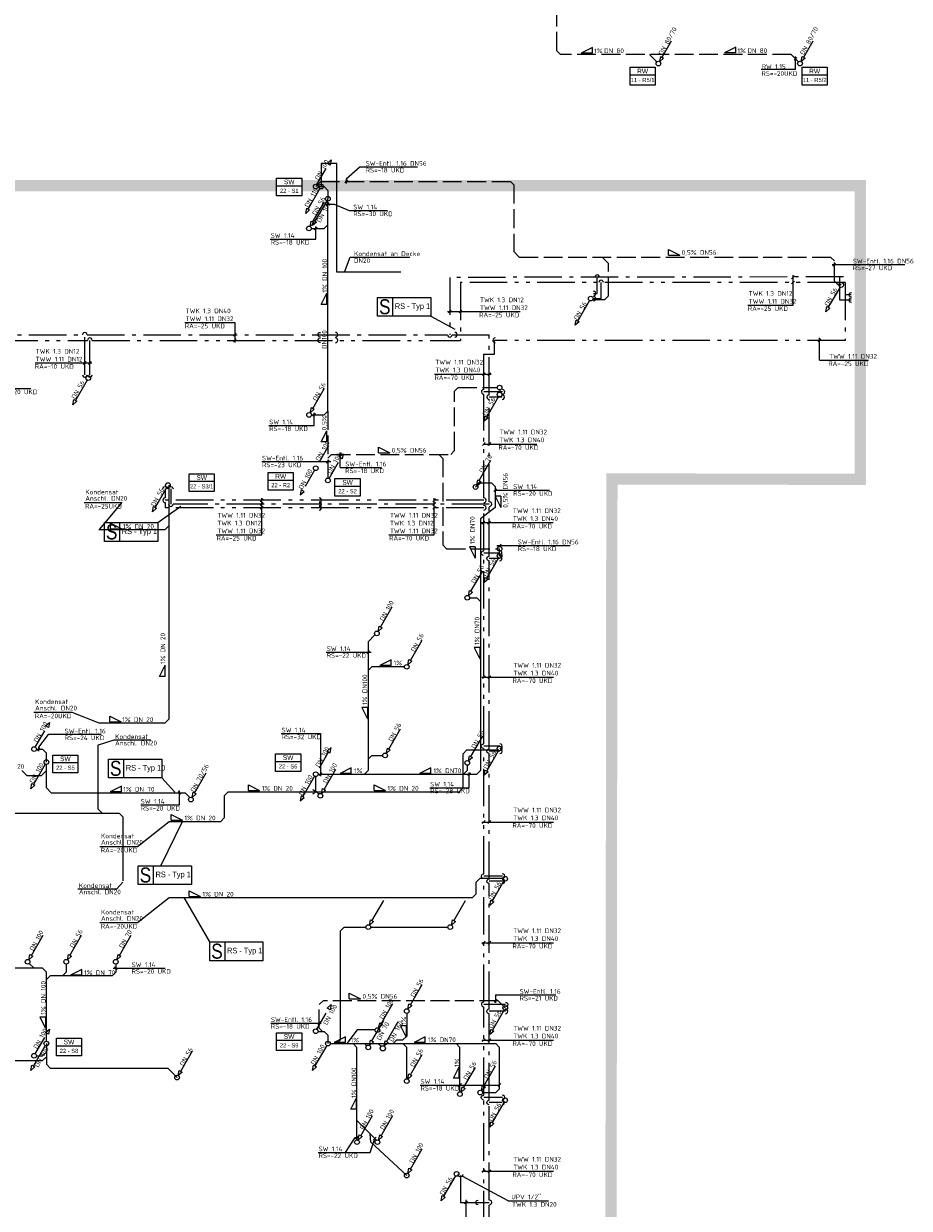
# Model space of a CAD drawing. Header units: metres. Extents: x -5 to 278, y -19 to 180.
# Tile 45 of 59: x 165 to 188, y 92 to 123. Entities that reach past the tile are written whole.
import ezdxf
from ezdxf.enums import TextEntityAlignment as Align

# ---------------------------------------------------------------- set-up
doc = ezdxf.new("R2010")
doc.units = ezdxf.units.M
doc.header["$LTSCALE"] = 0.1
for name, pattern in [('_PGMM_Ge_2Pkt', [16, 10, -2, 0, -2, 0, -2]), ('_PGMM_Ge_Ku', [6.5, 5, -1.5]), ('_PGMM_Ge_Pkt', [14, 10, -2, 0, -2])]:
    doc.linetypes.add(name, pattern=pattern)
doc.layers.get('0').update_dxf_attribs({"linetype": 'CONTINUOUS', "lineweight": 20})
for name, color, linetype, lineweight in [('A_TWW Bereiter_4', 34, 'CONTINUOUS', 20), ('S_Fallstrangentlüftung', 24, '_PGMM_Ge_Ku', 20), ('S_Fallstrangentlüftung TXT', 24, 'CONTINUOUS', 20), ('S_Kaltwasser', 90, '_PGMM_Ge_Pkt', 20), ('S_Kondensat', 23, 'CONTINUOUS', 20), ('S_Kondensat TXT', 23, 'CONTINUOUS', 20), ('S_Regenwasser', 162, '_PGMM_Ge_Ku', 20), ('S_Regenwasser TXT', 162, 'CONTINUOUS', 20), ('S_Schmutzwasser', 34, 'CONTINUOUS', 20), ('S_Schmutzwasser TXT', 34, 'CONTINUOUS', 20), ('S_Stempel Schott', 125, 'CONTINUOUS', 20), ('S_TXT Strang RW', 140, 'CONTINUOUS', 20), ('S_TXT Strang SW', 30, 'CONTINUOUS', 20), ('S_TXT_W+K+Z', 125, 'CONTINUOUS', 20), ('S_Warmwasser', 10, '_PGMM_Ge_2Pkt', 20)]:
    doc.layers.add(name, color=color, linetype=linetype, lineweight=lineweight)
doc.styles.add('ACS_ISOCT', font='ISOCT')
doc.styles.add('Arial', font='arial.ttf')
doc.styles.add('ARIAL_NARROW', font='ARIALN.TTF')
doc.styles.get("Standard").update_dxf_attribs({"font": 'isocp.shx', "height": 0.001})

# ---------------------------------------------------------------- blocks, each defined once
blk = doc.blocks.new('*U26')
at = {"color": 0, "linetype": 'ByBlock'}
blk.add_wipeout([(0, 0), (0.671, 0), (0.671, -0.473), (0, -0.473)], dxfattribs=at)
blk.add_lwpolyline([(0, 0), (0.671, 0), (0.671, -0.473), (0, -0.473)], close=True, dxfattribs=at)
blk.add_lwpolyline([(0, -0.203), (0.671, -0.203)], dxfattribs=at)
blk.add_lwpolyline([(0, -0.203), (0.671, -0.203)], dxfattribs=at)
at = {"color": 0, "linetype": 'ByBlock', "insert": (0.336, -0.102), "char_height": 0.125, "width": 0.20598, "attachment_point": 5, "style": 'ACS_ISOCT'}
blk.add_mtext('{\\fArial|b0|i0|c0|p34;SW}', dxfattribs=at)
at = {"color": 0, "linetype": 'ByBlock', "style": 'Arial'}
blk.add_attdef('STRANG_NR.', text='', height=0.11, dxfattribs=at).set_placement((0.336, -0.338), align=Align.MIDDLE_CENTER)
blk = doc.blocks.new('*U27')
at = {"color": 0, "linetype": 'ByBlock'}
blk.add_wipeout([(0, 0), (0.671, 0), (0.671, -0.473), (0, -0.473)], dxfattribs=at)
blk.add_lwpolyline([(0, 0), (0.671, 0), (0.671, -0.473), (0, -0.473)], close=True, dxfattribs=at)
blk.add_lwpolyline([(0, -0.203), (0.671, -0.203)], dxfattribs=at)
blk.add_lwpolyline([(0, -0.203), (0.671, -0.203)], dxfattribs=at)
at = {"color": 0, "linetype": 'ByBlock', "insert": (0.336, -0.102), "char_height": 0.125, "width": 0.20598, "attachment_point": 5, "style": 'ACS_ISOCT'}
blk.add_mtext('{\\fArial|b0|i0|c0|p34;RW}', dxfattribs=at)
at = {"color": 0, "linetype": 'ByBlock', "style": 'Arial'}
blk.add_attdef('STRANG_NR.', text='', height=0.11, dxfattribs=at).set_placement((0.336, -0.338), align=Align.MIDDLE_CENTER)

msp = doc.modelspace()

# ---------------------------------------------------------------- linework, layer by layer
at = {"layer": 'A_TWW Bereiter_4', "const_width": 0.3}
msp.add_lwpolyline([(104.65, 119.101), (168.262, 119.101), (187.01, 119.101), (187.01, 111.281), (180.39, 111.286), (180.35, 77.501), (187.75, 77.501), (187.75, 69.751), (174.102, 69.751), (174.102, 62.251), (149.725, 62.251), (149.725, 69.877), (104.61, 69.877), (104.61, 119.182)], dxfattribs=at)
at = {"layer": 'S_Fallstrangentlüftung'}
for p, q in [((172.531, 119.129), (172.844, 119.67)), ((172.805, 119.693), (172.911, 119.787)), ((172.883, 119.648), (172.805, 119.693)), ((172.911, 119.787), (172.883, 119.648)), ((172.5, 119.075), (172.638, 119.213)), ((172.562, 119.075), (172.725, 119.075)), ((172.638, 119.213), (177.686, 119.213)), ((172.825, 118.975), (172.725, 119.075)), ((172.825, 118.975), (172.825, 118.75)), ((177.686, 119.213), (177.776, 119.122)), ((177.776, 119.122), (177.776, 117.344)), ((177.776, 117.344), (177.924, 117.197)), ((177.924, 117.197), (186.216, 117.197)), ((180.298, 117.03), (180.132, 117.197)), ((186.216, 117.197), (186.316, 117.097)), ((186.316, 116.555), (186.316, 117.097)), ((180.298, 116.165), (180.298, 117.03)), ((186.416, 116.455), (186.316, 116.555)), ((186.498, 116.455), (186.416, 116.455)), ((180.198, 116.065), (180.298, 116.165)), ((179.882, 116.065), (180.198, 116.065)), ((176.196, 113.623), (176.296, 113.723)), ((176.196, 112.043), (176.196, 113.623)), ((176.296, 113.723), (177.338, 113.723)), ((177.405, 113.66), (177.405, 113.6)), ((172.825, 113.095), (172.825, 111.312)), ((176.096, 111.943), (176.196, 112.043)), ((172.825, 111.843), (172.925, 111.943)), ((172.856, 111.304), (173.169, 111.845)), ((172.925, 111.943), (176.096, 111.943)), ((173.13, 111.868), (173.236, 111.962)), ((173.208, 111.823), (173.13, 111.868)), ((173.236, 111.962), (173.208, 111.823)), ((175.886, 111.838), (175.781, 111.943)), ((175.886, 111.838), (175.886, 109.53)), ((175.986, 109.43), (175.886, 109.53)), ((175.986, 109.43), (177.4, 109.43)), ((177.4, 109.241), (177.4, 109.43)), ((165.305, 104.711), (165.411, 104.806)), ((165.411, 104.806), (165.383, 104.666)), ((165.031, 104.147), (165.344, 104.689)), ((165.383, 104.666), (165.305, 104.711)), ((172.911, 104.137), (172.805, 104.043)), ((172.883, 103.998), (172.911, 104.137)), ((165.062, 104.09), (165.225, 104.09)), ((165.225, 104.09), (165.325, 103.99)), ((165.325, 103.75), (165.325, 103.99)), ((172.844, 104.02), (172.531, 103.479)), ((172.805, 104.043), (172.883, 103.998)), ((172.595, 97.29), (172.695, 97.391)), ((172.595, 96.66), (172.595, 97.29)), ((177.36, 97.391), (172.695, 97.391)), ((172.805, 97.196), (172.911, 97.29)), ((172.883, 97.151), (172.805, 97.196)), ((172.911, 97.29), (172.883, 97.151)), ((177.55, 97.201), (177.36, 97.391)), ((172.531, 96.632), (172.844, 97.173)), ((165.305, 96.544), (165.411, 96.638)), ((165.411, 96.638), (165.383, 96.499)), ((172.562, 96.575), (172.726, 96.575)), ((172.679, 96.575), (172.595, 96.66)), ((172.826, 96.475), (172.726, 96.575)), ((165.031, 95.98), (165.344, 96.521)), ((165.383, 96.499), (165.305, 96.544)), ((172.826, 96.475), (172.825, 96.25)), ((165.062, 95.923), (165.225, 95.923)), ((165.225, 95.923), (165.325, 96.023))]:
    msp.add_line(p, q, dxfattribs=at)
at = {"layer": 'S_Fallstrangentlüftung', "linetype": 'Continuous'}
for centre in [(172.5, 119.075), (172.825, 111.25), (165, 104.093), (172.5, 96.578), (165, 95.926)]:
    msp.add_ellipse(centre, major_axis=(0, 0.0625), ratio=1, start_param=-1.570796, end_param=4.712389, dxfattribs=at)
at = {"layer": 'S_Fallstrangentlüftung TXT'}
for p, q in [((173.687, 119.6), (173.316, 119.276)), ((173.687, 119.6), (175.214, 119.6)), ((173.316, 119.276), (173.316, 119.158)), ((173.279, 119.179), (173.354, 119.255)), ((181.897, 117.252), (181.897, 117.402)), ((181.897, 117.402), (182.197, 117.252)), ((181.897, 117.252), (182.197, 117.252)), ((186.255, 116.997), (188.191, 116.997)), ((186.274, 116.958), (186.349, 117.034)), ((174.172, 111.983), (174.172, 112.133)), ((174.172, 112.133), (174.472, 111.983)), ((171.068, 111.75), (172.907, 111.75)), ((172.786, 111.713), (172.861, 111.788)), ((173.113, 111.905), (173.188, 111.981)), ((173.151, 111.593), (173.151, 111.998)), ((174.172, 111.983), (174.472, 111.983)), ((173.151, 111.593), (174.253, 111.593)), ((177.326, 109.517), (179.278, 109.517)), ((177.362, 109.479), (177.438, 109.555)), ((165.372, 104.479), (165.117, 104.145)), ((166.783, 104.479), (165.372, 104.479)), ((165.08, 104.056), (165.155, 104.131)), ((165.117, 104.145), (165.117, 104.042)), ((173.395, 97.44), (173.395, 97.59)), ((173.395, 97.59), (173.695, 97.44)), ((177.293, 97.545), (178.899, 97.545)), ((177.293, 97.545), (177.293, 97.34)), ((173.395, 97.44), (173.695, 97.44)), ((177.255, 97.353), (177.331, 97.428)), ((171.308, 96.796), (172.646, 96.796)), ((172.557, 96.758), (172.632, 96.833))]:
    msp.add_line(p, q, dxfattribs=at)
at = {"layer": 'S_Kaltwasser'}
for p, q in [((186.56, 116.67), (176.072, 116.657)), ((176.072, 116.657), (176.072, 115.131)), ((180, 116.23), (180, 116.657)), ((186.46, 116.052), (186.46, 116.681)), ((179.9, 116.23), (180, 116.23)), ((186.76, 116.052), (186.46, 116.052)), ((160.36, 115.131), (166.284, 115.131)), ((166.347, 114.064), (166.347, 115.131)), ((166.409, 115.131), (176.009, 115.131)), ((176.134, 115.131), (177.125, 115.131)), ((177.125, 113.532), (177.125, 115.131)), ((177.467, 113.47), (177.125, 113.47)), ((177.125, 110.683), (177.125, 113.407)), ((168.64, 111.023), (168.64, 110.62)), ((177.125, 110.62), (168.703, 110.62)), ((177.125, 109.235), (177.125, 110.558)), ((177.4, 109.173), (177.125, 109.173)), ((177.125, 104.1), (177.125, 109.11)), ((177.408, 104.037), (177.125, 104.037)), ((177.125, 100.635), (177.125, 103.974)), ((177.475, 100.573), (177.125, 100.573)), ((177.125, 97.172), (177.125, 100.51)), ((177.554, 97.11), (177.125, 97.11)), ((177.125, 94.741), (177.125, 97.047)), ((177.467, 94.679), (177.125, 94.679)), ((177.125, 92.083), (177.125, 94.617)), ((176.353, 92.741), (176.353, 92.02)), ((176.353, 92.02), (177.125, 92.02)), ((177.125, 89.444), (177.125, 91.958))]:
    msp.add_line(p, q, dxfattribs=at)
at = {"layer": 'S_Kaltwasser', "linetype": 'Continuous'}
for centre, major_axis in [((180, 116.662), (0, 0.0625)), ((179.9, 116.23), (0.0625, 0)), ((166.347, 115.131), (0.0005, 0.0625)), ((173.026, 115.131), (0.0625, 0)), ((176.208, 115.131), (0.0625, 0)), ((176.072, 115.131), (0, -0.0625)), ((166.347, 114.063), (0, -0.0625)), ((177.125, 113.47), (-0.0625, 0)), ((177.467, 113.47), (0.0625, 0)), ((168.64, 110.62), (0, -0.0625)), ((172.593, 110.62), (0.0625, 0)), ((177.125, 110.62), (0.0625, 0)), ((177.4, 109.173), (0.0625, 0)), ((177.408, 104.037), (0.0625, 0)), ((177.476, 100.573), (0.0625, 0)), ((177.554, 97.11), (0.0625, 0)), ((177.467, 94.679), (0.0625, 0)), ((177.125, 92.02), (0.0625, 0))]:
    msp.add_ellipse(centre, major_axis=major_axis, ratio=1, start_param=4.708766, end_param=7.866194, dxfattribs=at)
at = {"layer": 'S_Kaltwasser', "linetype": 'Continuous', "extrusion": (0, 0, -1)}
for centre, major_axis in [((186.77, 116.054), (-0.0625, 0)), ((172.624, 115.131), (-0.0625, 0)), ((168.64, 111.023), (0, 0.0625)), ((177.124, 109.172), (-0.0625, 0)), ((177.124, 104.037), (-0.0625, 0)), ((177.125, 100.573), (-0.0625, 0)), ((177.125, 97.11), (-0.0625, 0)), ((177.124, 94.679), (-0.0625, 0)), ((176.353, 92.763), (0, -0.0625)), ((176.825, 92.02), (-0.0625, 0))]:
    msp.add_ellipse(centre, major_axis=major_axis, ratio=1, start_param=4.708766, end_param=7.866194, dxfattribs=at)
at = {"layer": 'S_Kondensat'}
for p, q in [((168.588, 111.125), (168.588, 104.893)), ((166.722, 109.94), (168.488, 109.94)), ((168.488, 109.94), (168.588, 110.04)), ((166.722, 104.793), (168.488, 104.793)), ((166.703, 102.494), (166.703, 104.208)), ((176.525, 104.071), (176.425, 103.971)), ((176.425, 103.059), (176.425, 103.971)), ((176.525, 104.071), (177.375, 104.071)), ((176.325, 102.959), (176.425, 103.059)), ((162.275, 102.386), (167.266, 102.386)), ((166.811, 102.386), (166.703, 102.494)), ((167.366, 102.286), (167.266, 102.386)), ((167.366, 102.286), (167.366, 100.587)), ((176.775, 100.547), (176.875, 100.647)), ((176.775, 100.239), (176.775, 100.547)), ((177.475, 100.647), (176.875, 100.647)), ((168.6, 100.139), (176.675, 100.139)), ((176.775, 100.239), (176.675, 100.139))]:
    msp.add_line(p, q, dxfattribs=at)
msp.add_lwpolyline([(174.764, 116.794), (173.064, 116.794), (173.064, 119.694), (172.644, 119.694), (172.644, 119.075)], dxfattribs=at)
at = {"layer": 'S_Kondensat TXT'}
for p, q in [((173.265, 116.794), (173.414, 117.194)), ((173.414, 117.194), (175.01, 117.194)), ((166.33, 110.663, -3.21), (167.339, 110.663, -3.21)), ((167.339, 110.663, -3.21), (166.731, 109.94, -3.21)), ((167.032, 109.965), (167.032, 110.115)), ((167.032, 110.115), (167.332, 109.965)), ((167.032, 109.965), (167.332, 109.965)), ((168.339, 106.027), (168.489, 106.327)), ((168.489, 106.027), (168.489, 106.327)), ((168.489, 106.027), (168.339, 106.027)), ((164.992, 105.078), (166.001, 105.078)), ((166.001, 105.078), (166.722, 104.793)), ((167.017, 104.82), (167.017, 104.97)), ((167.017, 104.97), (167.317, 104.82)), ((167.017, 104.82), (167.317, 104.82)), ((168.488, 104.793), (168.588, 104.893)), ((166.712, 104.211), (167.129, 104.338)), ((167.129, 104.338), (168.106, 104.338)), ((170.069, 102.859), (170.169, 102.959)), ((170.069, 102.269), (170.069, 102.859)), ((170.169, 102.959), (176.325, 102.959)), ((170.707, 102.989), (170.707, 103.139)), ((170.707, 103.139), (171.007, 102.989)), ((170.707, 102.989), (171.007, 102.989)), ((174.059, 102.989), (174.059, 103.139)), ((174.059, 103.139), (174.359, 102.989)), ((174.059, 102.989), (174.359, 102.989)), ((168.65, 102.199), (168.65, 102.349)), ((168.65, 102.349), (168.95, 102.199)), ((169.969, 102.169), (170.069, 102.269)), ((167.757, 101.503), (168.6, 102.169)), ((168.6, 102.169), (169.969, 102.169)), ((168.65, 102.199), (168.95, 102.199)), ((166.748, 101.503), (167.757, 101.503)), ((166.164, 100.373), (167.207, 100.373)), ((167.366, 100.553), (167.207, 100.373)), ((167.757, 99.474), (168.6, 100.139)), ((169.131, 100.169), (169.131, 100.319)), ((169.131, 100.319), (169.431, 100.169)), ((169.131, 100.169), (169.431, 100.169)), ((166.748, 99.474), (167.757, 99.474))]:
    msp.add_line(p, q, dxfattribs=at)
at = {"layer": 'S_Regenwasser'}
for p, q in [((178.919, 122.694), (178.919, 130.74)), ((181.73, 122.522), (182.043, 123.063)), ((185.5, 122.522), (185.812, 123.063)), ((179.019, 122.594), (178.919, 122.694)), ((185.165, 122.594), (179.019, 122.594)), ((181.591, 122.398), (181.396, 122.594)), ((181.663, 122.405), (181.691, 122.545)), ((181.769, 122.5), (181.663, 122.405)), ((181.691, 122.545), (181.769, 122.5)), ((185.36, 122.398), (185.165, 122.594)), ((185.432, 122.405), (185.461, 122.545)), ((185.539, 122.5), (185.432, 122.405)), ((185.461, 122.545), (185.539, 122.5)), ((172.844, 112.17), (172.531, 111.629)), ((172.469, 111.521), (172.156, 110.98)), ((172.117, 111.002), (172.089, 110.863)), ((172.089, 110.863), (172.195, 110.957)), ((172.195, 110.957), (172.117, 111.002))]:
    msp.add_line(p, q, dxfattribs=at)
at = {"layer": 'S_Regenwasser', "linetype": 'Continuous'}
for centre in [(181.631, 122.351), (185.401, 122.351), (172.5, 111.575)]:
    msp.add_ellipse(centre, major_axis=(0, 0.0625), ratio=1, start_param=-1.570796, end_param=4.712389, dxfattribs=at)
at = {"layer": 'S_Regenwasser TXT'}
for p, q in [((179.873, 122.783), (179.573, 122.633)), ((179.873, 122.633), (179.873, 122.783)), ((183.69, 122.785), (183.39, 122.635)), ((183.69, 122.635), (183.69, 122.785)), ((179.873, 122.633), (179.573, 122.633)), ((183.69, 122.635), (183.39, 122.635)), ((185.243, 122.441), (185.318, 122.516)), ((185.28, 122.19), (185.28, 122.541)), ((185.28, 122.19), (184.363, 122.19))]:
    msp.add_line(p, q, dxfattribs=at)
at = {"layer": 'S_Schmutzwasser'}
for p, q in [((172.612, 119.021), (172.3, 118.48)), ((172.419, 118.131), (172.732, 118.672)), ((172.794, 118.696), (172.481, 118.155)), ((172.825, 113.095), (172.825, 118.75)), ((172.233, 118.363), (172.261, 118.502)), ((172.339, 118.457), (172.233, 118.363)), ((172.261, 118.502), (172.339, 118.457)), ((172.352, 118.014), (172.38, 118.153)), ((172.458, 118.108), (172.352, 118.014)), ((172.38, 118.153), (172.458, 118.108)), ((172.414, 118.038), (172.442, 118.177)), ((172.52, 118.132), (172.414, 118.038)), ((172.442, 118.177), (172.52, 118.132)), ((172.825, 118.06), (172.725, 117.96)), ((172.383, 117.96), (172.725, 117.96)), ((186.467, 116.401), (186.155, 115.86)), ((179.794, 116.04), (179.481, 115.498)), ((186.087, 115.743), (186.116, 115.882)), ((186.194, 115.837), (186.087, 115.743)), ((186.116, 115.882), (186.194, 115.837)), ((179.414, 115.381), (179.442, 115.521)), ((179.442, 115.521), (179.52, 115.476)), ((179.52, 115.476), (179.414, 115.381)), ((166.411, 113.922), (166.099, 113.381)), ((172.424, 113.166), (172.736, 113.707)), ((166.031, 113.264), (166.06, 113.403)), ((166.138, 113.358), (166.031, 113.264)), ((166.06, 113.403), (166.138, 113.358)), ((177.369, 113.483), (177.056, 112.941)), ((172.356, 113.049), (172.385, 113.189)), ((172.463, 113.144), (172.356, 113.049)), ((172.385, 113.189), (172.463, 113.144)), ((172.387, 112.995), (172.725, 112.995)), ((172.825, 113.095), (172.725, 112.995)), ((176.989, 112.824), (177.017, 112.964)), ((177.017, 112.964), (177.095, 112.919)), ((177.095, 112.919), (176.989, 112.824)), ((176.857, 111.246), (177.169, 111.787)), ((168.534, 111.071), (168.221, 110.53)), ((176.758, 111.075), (176.889, 111.187)), ((176.789, 111.129), (176.818, 111.269)), ((176.896, 111.224), (176.789, 111.129)), ((176.818, 111.269), (176.896, 111.224)), ((176.889, 111.187), (177.182, 111.187)), ((177.182, 111.187), (177.282, 111.087)), ((177.282, 111.087), (177.282, 110.527)), ((168.154, 110.413), (168.182, 110.552)), ((168.26, 110.507), (168.154, 110.413)), ((168.182, 110.552), (168.26, 110.507)), ((177.282, 110.527), (176.889, 110.231)), ((176.889, 110.231), (176.889, 103.525)), ((177.369, 109.186), (177.056, 108.645)), ((176.636, 108.296), (176.949, 108.837)), ((176.989, 108.528), (177.017, 108.667)), ((177.095, 108.622), (176.989, 108.528)), ((177.017, 108.667), (177.095, 108.622)), ((176.569, 108.179), (176.597, 108.319)), ((176.675, 108.274), (176.569, 108.179)), ((176.597, 108.319), (176.675, 108.274)), ((176.6, 108.125), (176.789, 108.125)), ((176.789, 108.125), (176.889, 108.025)), ((174.229, 107.346), (174.541, 107.887)), ((174.161, 107.229), (174.19, 107.369)), ((174.268, 107.324), (174.161, 107.229)), ((174.19, 107.369), (174.268, 107.324)), ((174.077, 107.135), (173.896, 106.954)), ((175.024, 106.456), (175.336, 106.997)), ((173.896, 106.954), (173.896, 103.525)), ((174.956, 106.339), (174.985, 106.479)), ((175.063, 106.434), (174.956, 106.339)), ((174.985, 106.479), (175.063, 106.434)), ((173.996, 106.285), (173.896, 106.185)), ((174.862, 106.285), (173.996, 106.285)), ((174.449, 104.096), (174.761, 104.637)), ((176.636, 103.896), (176.949, 104.437)), ((174.381, 103.979), (174.41, 104.119)), ((174.41, 104.119), (174.488, 104.074)), ((173.996, 103.925), (173.896, 103.825)), ((173.996, 103.925), (174.287, 103.925)), ((174.488, 104.074), (174.381, 103.979)), ((176.569, 103.779), (176.597, 103.919)), ((176.675, 103.874), (176.569, 103.779)), ((176.597, 103.919), (176.675, 103.874)), ((177.369, 104.056), (177.056, 103.515)), ((164.674, 103.523), (164.805, 103.392)), ((165.294, 103.696), (164.981, 103.155)), ((165.325, 103.523), (165.194, 103.392)), ((165.325, 103.059), (165.325, 103.689)), ((172.724, 103.021), (173.036, 103.562)), ((173.896, 103.525), (173.796, 103.425)), ((176.539, 103.528), (176.436, 103.425)), ((176.539, 103.663), (176.539, 103.528)), ((176.889, 103.525), (176.789, 103.425)), ((176.989, 103.398), (177.017, 103.537)), ((177.095, 103.492), (176.989, 103.398)), ((177.017, 103.537), (177.095, 103.492)), ((164.805, 103.392), (165.194, 103.392)), ((164.914, 103.038), (164.942, 103.177)), ((164.942, 103.177), (165.02, 103.132)), ((169.273, 102.921), (169.586, 103.462)), ((172.469, 103.371), (172.156, 102.83)), ((172.5, 102.975), (172.5, 103.363)), ((172.562, 103.425), (176.789, 103.425)), ((165.02, 103.132), (164.914, 103.038)), ((165.325, 103.059), (165.455, 102.929)), ((165.455, 102.929), (169.027, 102.929)), ((169.027, 102.929), (169.15, 102.806)), ((169.206, 102.804), (169.234, 102.944)), ((169.312, 102.899), (169.206, 102.804)), ((169.234, 102.944), (169.312, 102.899)), ((172.5, 102.975), (172.581, 102.894)), ((172.656, 102.904), (172.685, 103.044)), ((172.763, 102.999), (172.656, 102.904)), ((172.685, 103.044), (172.763, 102.999)), ((172.117, 102.852), (172.089, 102.713)), ((172.089, 102.713), (172.195, 102.807)), ((172.195, 102.807), (172.117, 102.852)), ((177.515, 100.586), (177.203, 100.045)), ((173.999, 99.524), (174.311, 100.066)), ((176.182, 99.524), (176.494, 100.066)), ((177.135, 99.928), (177.164, 100.067)), ((177.242, 100.022), (177.135, 99.928)), ((177.164, 100.067), (177.242, 100.022)), ((173.931, 99.407), (173.96, 99.547)), ((174.038, 99.502), (173.931, 99.407)), ((173.96, 99.547), (174.038, 99.502)), ((176.114, 99.407), (176.143, 99.547)), ((176.221, 99.502), (176.114, 99.407)), ((176.143, 99.547), (176.221, 99.502)), ((164.926, 98.6), (165.238, 99.141)), ((165.953, 98.6), (166.265, 99.141)), ((167.274, 98.6), (167.586, 99.141)), ((173.258, 99.354), (173.158, 99.254)), ((173.158, 96.35), (173.158, 99.254)), ((173.258, 99.354), (173.837, 99.354)), ((173.962, 99.354), (176.021, 99.354)), ((164.858, 98.483), (164.887, 98.622)), ((164.965, 98.577), (164.858, 98.483)), ((164.887, 98.622), (164.965, 98.577)), ((165.885, 98.483), (165.914, 98.622)), ((165.992, 98.577), (165.885, 98.483)), ((165.914, 98.622), (165.992, 98.577)), ((167.206, 98.483), (167.235, 98.622)), ((167.313, 98.577), (167.206, 98.483)), ((167.235, 98.622), (167.313, 98.577)), ((165.225, 98.255), (161.374, 98.255)), ((164.871, 98.384), (165.001, 98.255)), ((165.225, 98.255), (165.325, 98.155)), ((165.325, 96.312), (165.325, 98.155)), ((165.754, 98.055), (165.854, 98.155)), ((165.854, 98.366), (165.854, 98.155)), ((167.075, 98.055), (167.175, 98.155)), ((167.175, 98.366), (167.175, 98.155)), ((165.425, 98.055), (165.325, 97.955)), ((167.075, 98.055), (165.425, 98.055)), ((175.024, 97.286), (175.336, 97.827)), ((174.243, 96.781), (174.555, 97.322)), ((174.956, 97.169), (174.985, 97.309)), ((175.063, 97.264), (174.956, 97.169)), ((174.985, 97.309), (175.063, 97.264)), ((173.999, 96.321), (174.311, 96.862)), ((174.925, 97.052), (174.925, 96.45)), ((177.519, 97.147), (177.206, 96.605)), ((173.609, 96.617), (173.329, 96.25)), ((174.082, 96.617), (173.609, 96.617)), ((174.175, 96.664), (174.204, 96.804)), ((174.282, 96.759), (174.175, 96.664)), ((174.204, 96.804), (174.282, 96.759)), ((174.388, 96.3), (174.701, 96.841)), ((177.139, 96.489), (177.167, 96.628)), ((177.245, 96.583), (177.139, 96.489)), ((177.167, 96.628), (177.245, 96.583)), ((165.325, 96.251), (165.325, 95.7)), ((172.887, 96.25), (177.299, 96.25)), ((173.058, 96.25), (173.158, 96.35)), ((173.5, 96.25), (173.6, 96.15)), ((173.8, 96.25), (173.856, 96.194)), ((173.931, 96.204), (173.96, 96.344)), ((174.038, 96.299), (173.931, 96.204)), ((173.96, 96.344), (174.038, 96.299)), ((174.162, 96.25), (174.243, 96.169)), ((174.321, 96.183), (174.349, 96.323)), ((174.427, 96.278), (174.321, 96.183)), ((174.349, 96.323), (174.427, 96.278)), ((174.563, 96.25), (174.663, 96.35)), ((174.663, 96.35), (174.825, 96.35)), ((174.825, 96.35), (174.925, 96.45)), ((174.825, 96.25), (174.925, 96.15)), ((176.241, 96.25), (176.341, 96.15)), ((177.299, 96.25), (177.399, 96.15)), ((165.294, 96.196), (164.981, 95.655)), ((168.906, 95.515), (169.218, 96.057)), ((172.794, 96.196), (172.481, 95.655)), ((173.6, 93.687), (173.6, 96.15)), ((174.925, 95.311), (174.925, 96.15)), ((175.024, 95.421), (175.336, 95.962)), ((176.341, 94.967), (176.341, 96.15)), ((177.399, 95.045), (177.399, 96.15)), ((162.884, 95.8), (165.225, 95.8)), ((164.914, 95.538), (164.942, 95.677)), ((165.02, 95.632), (164.914, 95.538)), ((164.942, 95.677), (165.02, 95.632)), ((165.325, 95.9), (165.225, 95.8)), ((165.425, 95.6), (165.325, 95.7)), ((165.425, 95.6), (168.559, 95.6)), ((168.807, 95.344), (168.559, 95.6)), ((172.414, 95.538), (172.442, 95.677)), ((172.52, 95.632), (172.414, 95.538)), ((172.442, 95.677), (172.52, 95.632)), ((176.44, 95.076), (176.753, 95.617)), ((176.981, 95.116), (177.293, 95.657)), ((168.838, 95.398), (168.867, 95.538)), ((168.945, 95.493), (168.838, 95.398)), ((168.867, 95.538), (168.945, 95.493)), ((174.956, 95.304), (174.985, 95.444)), ((175.063, 95.399), (174.956, 95.304)), ((174.985, 95.444), (175.063, 95.399)), ((176.373, 94.959), (176.401, 95.099)), ((176.479, 95.054), (176.373, 94.959)), ((176.401, 95.099), (176.479, 95.054)), ((176.913, 94.999), (176.942, 95.139)), ((177.02, 95.094), (176.913, 94.999)), ((176.942, 95.139), (177.02, 95.094)), ((177.299, 94.945), (177.399, 95.045)), ((176.944, 94.945), (177.299, 94.945)), ((177.515, 94.686), (177.203, 94.145)), ((173.6, 94.198), (174.115, 93.683)), ((173.699, 93.796), (174.011, 94.337)), ((174.243, 93.796), (174.555, 94.337)), ((177.135, 94.028), (177.164, 94.167)), ((177.242, 94.122), (177.135, 94.028)), ((177.164, 94.167), (177.242, 94.122)), ((173.631, 93.679), (173.66, 93.819)), ((173.738, 93.774), (173.631, 93.679)), ((173.66, 93.819), (173.738, 93.774)), ((174.175, 93.679), (174.204, 93.819)), ((174.282, 93.774), (174.175, 93.679)), ((174.204, 93.819), (174.282, 93.774)), ((175.024, 92.906), (175.336, 93.447)), ((174.956, 92.789), (174.985, 92.929)), ((175.063, 92.884), (174.956, 92.789)), ((174.985, 92.929), (175.063, 92.884)), ((176.22, 92.724), (175.908, 92.183)), ((175.84, 92.066), (175.869, 92.206)), ((175.946, 92.161), (175.84, 92.066)), ((175.869, 92.206), (175.946, 92.161))]:
    msp.add_line(p, q, dxfattribs=at)
msp.add_lwpolyline([(174.925, 92.735), (173.966, 93.625), (173.953, 93.845)], dxfattribs=at)
for centre, radius in [((186.498, 116.455), 0.0625), ((179.825, 116.094), 0.0625), ((177.55, 97.201), 0.0625), ((174.287, 96.125), 0.0694), ((177.546, 94.741), 0.0625), ((176.251, 92.778), 0.0625)]:
    msp.add_circle(centre, radius, dxfattribs=at)
at = {"layer": 'S_Schmutzwasser', "linetype": 'Continuous'}
for centre in [(172.644, 119.075), (172.825, 118.75), (172.32, 117.96), (186.498, 116.455), (166.442, 113.976), (177.4, 113.722), (177.4, 113.537), (172.325, 112.995), (168.565, 111.125), (176.758, 111.075), (177.4, 109.429), (177.4, 109.24), (176.538, 108.125), (174.13, 107.175), (174.925, 106.285), (177.4, 104.11), (165.325, 103.75), (174.35, 103.925), (172.5, 103.425), (176.538, 103.725), (172.625, 102.85), (169.174, 102.75), (177.546, 100.64), (173.9, 99.353), (176.083, 99.353), (164.827, 98.429), (165.854, 98.429), (167.175, 98.429), (174.925, 97.115), (177.55, 97.201), (174.144, 96.61), (165.325, 96.25), (172.825, 96.25), (173.9, 96.15), (168.807, 95.344), (174.925, 95.25), (176.882, 94.945), (176.341, 94.905), (173.6, 93.625), (174.144, 93.625), (174.925, 92.735)]:
    msp.add_ellipse(centre, major_axis=(0, 0.0625), ratio=1, start_param=-1.570796, end_param=4.712389, dxfattribs=at)
at = {"layer": 'S_Schmutzwasser', "linetype": 'Continuous', "extrusion": (0, 0, -1)}
msp.add_ellipse((172.413, 102.959), major_axis=(0.0625, 0), ratio=1, start_param=4.708766, end_param=7.866194, dxfattribs=at)
at = {"layer": 'S_Schmutzwasser TXT'}
for p, q in [((172.787, 118.571), (172.863, 118.646)), ((172.763, 118.609), (172.995, 118.609)), ((172.995, 118.609), (173.394, 118.437)), ((173.394, 118.437), (174.411, 118.437)), ((172.5, 117.678), (172.5, 118.014)), ((172.462, 117.922), (172.538, 117.997)), ((171.29, 117.678), (172.5, 117.678)), ((172.645, 115.936), (172.795, 116.236)), ((172.795, 115.936), (172.795, 116.236)), ((172.795, 115.936), (172.645, 115.936)), ((163.847, 113.695), (164.912, 113.695)), ((172.423, 112.957), (172.499, 113.033)), ((172.461, 112.714), (172.461, 113.049)), ((171.251, 112.714), (172.461, 112.714)), ((172.649, 112.274), (172.799, 112.574)), ((172.799, 112.274), (172.799, 112.574)), ((172.799, 112.274), (172.649, 112.274)), ((177.245, 110.952), (177.32, 111.028)), ((177.282, 110.99), (178.731, 110.99)), ((177.434, 110.83), (177.284, 110.83)), ((177.284, 110.83), (177.434, 110.53)), ((177.434, 110.83), (177.434, 110.53)), ((176.746, 109.479), (176.596, 109.479)), ((176.596, 109.479), (176.746, 109.179)), ((176.746, 109.479), (176.746, 109.179)), ((172.783, 106.674), (173.977, 106.674)), ((173.858, 106.637), (173.934, 106.712)), ((176.868, 106.801), (176.718, 106.801)), ((176.718, 106.801), (176.868, 106.501)), ((176.868, 106.801), (176.868, 106.501)), ((174.507, 106.469), (174.207, 106.319)), ((174.507, 106.319), (174.507, 106.469)), ((174.507, 106.319), (174.207, 106.319)), ((173.878, 105.202), (173.728, 105.202)), ((173.728, 105.202), (173.878, 104.902)), ((173.878, 105.202), (173.878, 104.902)), ((171.582, 104.507), (172.63, 104.507)), ((172.63, 104.507), (172.63, 103.37)), ((173.448, 103.597), (173.148, 103.447)), ((173.448, 103.447), (173.448, 103.597)), ((175.566, 103.598), (175.266, 103.448)), ((175.566, 103.448), (175.566, 103.598)), ((172.592, 103.387), (172.667, 103.463)), ((173.448, 103.447), (173.148, 103.447)), ((175.566, 103.448), (175.266, 103.448)), ((176.549, 103.387), (176.624, 103.463)), ((176.587, 103.065), (176.587, 103.473)), ((167.327, 103.103), (167.027, 102.953)), ((167.327, 102.953), (167.027, 102.953)), ((167.327, 102.953), (167.327, 103.103)), ((168.91, 102.893), (168.835, 102.969)), ((168.873, 102.606), (168.873, 102.987)), ((175.538, 103.065), (176.587, 103.065)), ((167.839, 102.606), (168.873, 102.606)), ((166.27, 98.227), (165.97, 98.077)), ((166.27, 98.077), (166.27, 98.227)), ((167.108, 98.258), (168.489, 98.258)), ((167.213, 98.221), (167.137, 98.296)), ((166.27, 98.077), (165.97, 98.077)), ((165.302, 96.957), (165.152, 96.957)), ((165.152, 96.957), (165.302, 96.657)), ((165.302, 96.957), (165.302, 96.657)), ((174.91, 96.723), (174.76, 96.723)), ((174.76, 96.723), (174.91, 96.423)), ((174.91, 96.723), (174.91, 96.423)), ((173.295, 96.428), (172.995, 96.278)), ((173.295, 96.278), (172.995, 96.278)), ((173.295, 96.278), (173.295, 96.428)), ((175.419, 96.432), (175.119, 96.282)), ((175.419, 96.282), (175.119, 96.282)), ((175.419, 96.282), (175.419, 96.432)), ((176.173, 95.329), (176.323, 95.629)), ((176.323, 95.329), (176.323, 95.629)), ((176.323, 95.329), (176.173, 95.329)), ((175.28, 95.147), (177.399, 95.147)), ((176.304, 95.11), (176.38, 95.185)), ((177.359, 95.11), (177.434, 95.185)), ((173.436, 94.502), (173.586, 94.802)), ((173.586, 94.502), (173.586, 94.802)), ((173.586, 94.502), (173.436, 94.502)), ((173.297, 93.353), (173.547, 93.748)), ((173.547, 93.748), (173.645, 93.748)), ((173.562, 93.711), (173.638, 93.786)), ((173.951, 93.353), (174.075, 93.723)), ((174.036, 93.685), (174.111, 93.761)), ((172.565, 93.353), (173.951, 93.353))]:
    msp.add_line(p, q, dxfattribs=at)
at = {"layer": 'S_Stempel Schott'}
for p, q in [((174.546, 116.122), (174.546, 115.622)), ((175.565, 115.622), (176.209, 115.279)), ((168.291, 110.125), (168.905, 110.567)), ((167.271, 110.125), (167.271, 109.625)), ((167.379, 103.828), (167.379, 103.328)), ((168.403, 103.326), (168.747, 102.95)), ((168.376, 100.988), (168.95, 102.169)), ((168.171, 100.988), (168.171, 100.488)), ((169.677, 98.958), (169, 100.139)), ((170.077, 98.958), (170.077, 98.458))]:
    msp.add_line(p, q, dxfattribs=at)
for points in [[(174.146, 116.122), (175.565, 116.122), (175.565, 115.622), (174.146, 115.622)], [(166.871, 110.125), (168.291, 110.125), (168.291, 109.625), (166.871, 109.625)], [(166.979, 103.828), (168.399, 103.828), (168.399, 103.328), (166.979, 103.328)], [(167.771, 100.988), (169.191, 100.988), (169.191, 100.488), (167.771, 100.488)], [(169.677, 98.958), (171.096, 98.958), (171.096, 98.458), (169.677, 98.458)]]:
    msp.add_lwpolyline(points, close=True, dxfattribs=at)
at = {"layer": 'S_TXT_W+K+Z'}
for p, q in [((185.178, 116.619), (185.253, 116.695)), ((185.178, 116.482), (185.253, 116.558)), ((185.215, 115.919), (185.215, 116.715)), ((184.007, 115.919), (185.215, 115.919)), ((176.007, 115.748), (177.944, 115.748)), ((176.034, 115.711), (176.109, 115.786)), ((176.321, 115.711), (176.396, 115.786)), ((169.018, 115.455), (170.347, 115.455)), ((170.309, 115.093), (170.385, 115.169)), ((170.347, 115.455), (170.347, 114.927)), ((170.309, 114.943), (170.385, 115.019)), ((185.881, 114.943), (185.956, 115.019)), ((185.918, 114.452), (185.918, 115.046)), ((165.023, 114.378), (166.535, 114.378)), ((166.309, 114.34), (166.384, 114.415)), ((166.446, 114.34), (166.521, 114.415)), ((185.918, 114.452), (187.225, 114.452)), ((175.668, 114.081), (177.171, 114.081)), ((176.939, 114.043), (177.014, 114.119)), ((177.087, 114.043), (177.163, 114.119)), ((176.939, 112.184), (177.014, 112.259)), ((176.975, 112.22), (178.394, 112.22)), ((177.087, 112.184), (177.163, 112.259)), ((171.023, 110.682), (171.099, 110.758)), ((171.061, 109.803), (171.061, 110.778)), ((175.621, 110.682), (175.697, 110.758)), ((175.659, 109.803), (175.659, 110.778)), ((171.023, 110.582), (171.099, 110.658)), ((171.023, 110.482), (171.099, 110.558)), ((175.621, 110.582), (175.697, 110.658)), ((175.621, 110.482), (175.697, 110.558)), ((176.919, 110.125), (178.828, 110.125)), ((176.929, 110.087), (177.004, 110.163)), ((177.077, 110.087), (177.153, 110.163)), ((169.853, 109.803), (171.061, 109.803)), ((174.451, 109.803), (175.659, 109.803)), ((176.939, 105.971), (177.014, 106.046)), ((177.087, 105.971), (177.163, 106.046)), ((176.929, 106.008), (178.838, 106.008)), ((176.927, 102.152), (178.837, 102.152)), ((176.937, 102.114), (177.013, 102.19)), ((177.086, 102.114), (177.161, 102.19)), ((176.927, 98.938), (178.837, 98.938)), ((176.937, 98.901), (177.013, 98.976)), ((177.086, 98.901), (177.161, 98.976)), ((176.927, 96.341), (178.837, 96.341)), ((176.937, 96.304), (177.013, 96.379)), ((177.086, 96.304), (177.161, 96.379)), ((176.927, 92.851), (178.837, 92.851)), ((176.937, 92.814), (177.013, 92.889)), ((177.086, 92.814), (177.161, 92.889)), ((177.631, 92.061), (176.419, 92.711)), ((176.468, 91.982), (176.543, 92.058)), ((176.506, 91.571), (176.506, 92.092)), ((177.631, 92.061), (178.699, 92.061))]:
    msp.add_line(p, q, dxfattribs=at)
at = {"layer": 'S_Warmwasser'}
for p, q in [((176.358, 116.52), (176.358, 114.981)), ((186.602, 116.52), (176.358, 116.52)), ((180.1, 116.095), (180.1, 116.52)), ((186.602, 116.52), (186.602, 114.981)), ((179.9, 116.095), (180.1, 116.095)), ((160.496, 114.981), (166.421, 114.981)), ((166.484, 114.064), (166.484, 114.981)), ((166.546, 114.981), (176.358, 114.981)), ((186.602, 114.981), (177.264, 114.981)), ((177.264, 114.614), (177.264, 114.981)), ((176.975, 113.669), (176.975, 114.614)), ((176.975, 114.614), (177.264, 114.614)), ((177.474, 113.607), (176.975, 113.607)), ((176.975, 110.783), (176.975, 113.544)), ((168.49, 111.023), (168.49, 110.783)), ((176.975, 110.72), (168.49, 110.72)), ((168.49, 110.658), (168.49, 110.52)), ((176.975, 110.52), (168.49, 110.52)), ((176.975, 109.372), (176.975, 110.458)), ((177.4, 109.31), (176.975, 109.31)), ((176.975, 104.237), (176.975, 109.247)), ((177.408, 104.174), (176.975, 104.174)), ((176.975, 100.772), (176.975, 104.111)), ((177.474, 100.71), (176.975, 100.71)), ((176.975, 97.354), (176.975, 100.647)), ((177.554, 97.292), (176.975, 97.292)), ((176.975, 94.879), (176.975, 97.229)), ((177.474, 94.816), (176.975, 94.816)), ((176.975, 89.532), (176.975, 94.753))]:
    msp.add_line(p, q, dxfattribs=at)
msp.add_lwpolyline([(186.76, 116.191), (186.602, 116.191)], dxfattribs=at)
at = {"layer": 'S_Warmwasser', "linetype": 'Continuous'}
for centre, major_axis, start_param, end_param in [((180.102, 116.52), (0, 0.0625), 4.708766, 7.866194), ((179.9, 116.093), (0.0625, 0), 4.708766, 7.866194), ((166.484, 114.981), (0.0005, 0.0625), 4.708766, 7.866194), ((173.026, 114.981), (0.0625, 0), 4.708766, 7.866194), ((177.282, 114.981), (-0.0625, 0), 4.708766, 7.866194), ((166.484, 114.064), (0, -0.0625), 4.708766, 7.866194), ((176.975, 113.607), (-0.0625, 0), 4.708766, 7.866194), ((177.474, 113.607), (0.0625, 0), 4.708766, 7.866194), ((168.49, 110.72), (-0.0625, 0), 4.708766, 7.866194), ((172.593, 110.72), (0.0625, 0), 4.708766, 7.866194), ((176.975, 110.72), (0.0625, 0), 4.708766, 7.866194), ((172.593, 110.52), (0.0625, 0), 4.708766, 7.866194), ((176.975, 110.52), (0.0625, 0), 4.708766, 7.866194), ((177.4, 109.31), (0.0625, 0), 4.708766, 7.866194), ((177.408, 104.174), (0.0625, 0), 4.708766, 7.866194), ((177.474, 100.71), (0.0625, 0), 4.708766, 7.866194), ((176.975, 97.292), (0.0442, 0.0442), 0.781775, 3.939203), ((177.474, 94.816), (0.0625, 0), 4.708766, 7.866194)]:
    msp.add_ellipse(centre, major_axis=major_axis, ratio=1, start_param=start_param, end_param=end_param, dxfattribs=at)
at = {"layer": 'S_Warmwasser', "linetype": 'Continuous', "extrusion": (0, 0, -1)}
for centre, major_axis, start_param, end_param in [((186.77, 116.191), (-0.0625, 0), 4.708766, 7.866194), ((172.624, 114.981), (-0.0625, 0), 4.708766, 7.866194), ((168.49, 111.023), (0, 0.0625), 4.708766, 7.866194), ((176.974, 109.31), (-0.0625, 0), 4.708766, 7.866194), ((176.974, 104.174), (-0.0625, 0), 4.708766, 7.866194), ((176.975, 100.71), (-0.0625, 0), 4.708766, 7.866194), ((177.554, 97.292), (-0.0442, 0.0442), 0.781775, 3.939203), ((176.974, 94.816), (-0.0625, 0), 4.708766, 7.866194)]:
    msp.add_ellipse(centre, major_axis=major_axis, ratio=1, start_param=start_param, end_param=end_param, dxfattribs=at)

# ---------------------------------------------------------------- texts
at = {"layer": 'S_Fallstrangentlüftung TXT'}
for p in [(172.577, 119.234), (172.906, 111.415), (165.089, 104.259)]:
    msp.add_text('DN 100', height=0.125, rotation=61.3658, dxfattribs=at).set_placement(p)
for s, p in [('SW-Entl. 1.16 DN56', (173.831, 119.631)), ('RS=-18 UKD', (173.831, 119.451)), ('0,5%%% DN56', (182.248, 117.259)), ('SW-Entl. 1.16 DN56', (186.807, 117.029)), ('RS=-27 UKD', (186.807, 116.849)), ('0,5%%% DN56', (174.523, 111.99)), ('SW-Entl. 1.16', (171.071, 111.781)), ('RS=-23 UKD', (171.071, 111.601)), ('SW-Entl. 1.16', (173.287, 111.624)), ('RS=-18 UKD', (173.287, 111.444)), ('SW-Entl. 1.16 DN56', (177.882, 109.548)), ('RS=-18 UKD', (177.882, 109.368)), ('SW-Entl. 1.16', (165.813, 104.512)), ('RS=-24 UKD', (165.813, 104.332))]:
    msp.add_text(s, height=0.125, dxfattribs=at).set_placement(p)
at = {"layer": 'S_Fallstrangentlüftung TXT', "lineweight": 30}
for p in [(172.592, 103.597), (172.801, 96.731), (165.08, 96.096)]:
    msp.add_text('DN 100', height=0.125, rotation=61.3658, dxfattribs=at).set_placement(p)
for s, p in [('0,5%%% DN56', (173.746, 97.447)), ('SW-Entl. 1.16', (177.931, 97.577)), ('RS=-21 UKD', (177.931, 97.397)), ('SW-Entl. 1.16', (171.307, 96.827)), ('RS=-18 UKD', (171.307, 96.647))]:
    msp.add_text(s, height=0.125, dxfattribs=at).set_placement(p)
at = {"layer": 'S_Kondensat TXT', "lineweight": 30}
for s, p in [('Kondensat an Decke', (173.521, 117.225)), ('DN20', (173.521, 117.045)), ('Kondensat', (167.156, 104.363)), ('Anschl. DN20', (167.156, 104.193)), ('1%%% DN 20', (171.06, 102.987)), ('1%%% DN 20', (174.412, 102.987)), ('1%%% DN 20', (169.003, 102.196)), ('Anschl. DN20', (166.78, 101.55)), ('Kondensat', (166.78, 101.719)), ('RA=-20UKD', (166.775, 101.341)), ('Anschl. DN20', (166.192, 100.227)), ('Kondensat', (166.192, 100.397)), ('1%%% DN 20', (169.484, 100.167)), ('Kondensat', (166.78, 99.69)), ('Anschl. DN20', (166.78, 99.521)), ('RA=-20UKD', (166.775, 99.312))]:
    msp.add_text(s, height=0.125, dxfattribs=at).set_placement(p)
at = {"layer": 'S_Kondensat TXT'}
for s, p in [('Anschl. DN20', (166.363, 110.71, -3.21)), ('Kondensat', (166.363, 110.879, -3.21)), ('RA=-25UKD', (166.357, 110.501, -3.21)), ('1%%% DN 20', (167.361, 109.962)), ('Kondensat', (165.025, 105.294)), ('Anschl. DN20', (165.025, 105.124)), ('RA=-20UKD', (165.019, 104.915)), ('1%%% DN 20', (167.346, 104.817))]:
    msp.add_text(s, height=0.125, dxfattribs=at).set_placement(p)
msp.add_text('1%%% DN 20', height=0.125, rotation=90, dxfattribs=at).set_placement((168.492, 106.357))
at = {"layer": 'S_Regenwasser TXT'}
for s, p in [('DN 80/70', (181.734, 122.56)), ('DN 80/70', (185.501, 122.569)), ('DN 100', (172.598, 111.751)), ('DN 100', (172.143, 110.995))]:
    msp.add_text(s, height=0.125, rotation=61.3658, dxfattribs=at).set_placement(p)
for s, p in [('1%%%', (179.917, 122.629)), ('DN 80', (180.184, 122.633)), ('1%%%', (183.734, 122.631)), ('DN 80', (184.001, 122.635)), ('RS=-20UKD', (184.374, 122.025))]:
    msp.add_text(s, height=0.125, dxfattribs=at).set_placement(p)
at = {"layer": 'S_Regenwasser TXT', "insert": (184.381, 122.336), "char_height": 0.125, "width": 13.51068, "attachment_point": 1}
msp.add_mtext('RW 1.15 ', dxfattribs=at)
at = {"layer": 'S_Schmutzwasser TXT'}
for s, rotation, p in [('DN 110', 61.3658, (172.303, 118.508)), ('DN 56', 61.3658, (172.505, 118.3)), ('DN 100', 61.3658, (172.625, 118.105)), ('1%%% DN 100', 90, (172.802, 116.251)), ('DN 56', 61.3658, (186.154, 115.878)), ('DN 56', 61.3658, (179.476, 115.505)), ('0,5%%%                    DN100', 90, (172.792, 112.585)), ('DN 56', 61.3658, (166.096, 113.406)), ('DN 56', 61.3658, (172.524, 113.352)), ('DN 56', 61.3658, (177.045, 112.955)), ('DN 70', 61.3658, (176.957, 111.438)), ('0,5%%% DN56', 90, (177.614, 110.522)), ('DN 56', 61.3658, (168.214, 110.541)), ('1%%% DN70', 90, (176.739, 109.548)), ('DN 56', 61.3658, (176.742, 108.492)), ('DN 56', 61.3658, (177.06, 108.669)), ('DN 100', 61.3658, (174.307, 107.491)), ('1%%% DN70', 90, (176.861, 106.87)), ('DN 56', 61.3658, (175.136, 106.67)), ('1%%% DN100', 90, (173.871, 105.271)), ('DN 56', 61.3658, (174.536, 104.283)), ('DN 56', 61.3658, (176.746, 104.091)), ('DN 56', 61.3658, (177.067, 103.549)), ('DN 100', 61.3658, (164.979, 103.171)), ('DN 70/56', 61.3658, (169.267, 102.933)), ('DN 100', 61.3658, (172.798, 103.164)), ('DN 100', 61.3658, (172.148, 102.846)), ('DN 56', 61.3658, (177.2, 100.058)), ('DN 100', 61.3658, (164.977, 98.708)), ('DN 56', 61.3658, (166.049, 98.785)), ('DN 70', 61.3658, (167.364, 98.779)), ('1%%% DN 100', 90, (165.305, 97.018)), ('DN 56', 61.3658, (175.125, 97.472)), ('DN 100', 61.3658, (174.296, 96.887)), ('1%%%', 90, (174.908, 96.743)), ('DN 56', 61.3658, (177.202, 96.637)), ('DN 70', 61.3658, (174.221, 96.324)), ('DN 160', 61.3658, (174.556, 96.286)), ('DN 100', 61.3658, (165.113, 95.604)), ('DN 56', 61.3658, (168.981, 95.639)), ('DN 100', 61.3658, (172.471, 95.67)), ('1%%% DN100', 90, (173.579, 94.802)), ('DN 56', 61.3658, (175.117, 95.613)), ('1%%%', 90, (176.328, 95.629)), ('DN 56', 61.3658, (176.535, 95.268)), ('DN 56', 61.3658, (177.081, 95.299)), ('DN 100', 61.3658, (173.773, 93.946)), ('DN 100', 61.3658, (174.316, 93.94)), ('DN 56', 61.3658, (177.2, 94.164)), ('DN 100', 61.3658, (175.097, 93.05)), ('DN 56', 61.3658, (175.905, 92.199))]:
    msp.add_text(s, height=0.125, rotation=rotation, dxfattribs=at).set_placement(p)
for s, p in [('SW 1.14', (173.501, 118.468)), ('RS=-30 UKD', (173.501, 118.288)), ('SW 1.14', (171.301, 117.71)), ('RS=-18 UKD', (171.301, 117.53)), ('RS=-20 UKD', (164.037, 113.546)), ('SW 1.14', (171.262, 112.745)), ('RS=-18 UKD', (171.262, 112.565)), ('SW 1.14', (177.762, 111.021)), ('RS=-20 UKD', (177.762, 110.841)), ('SW 1.14', (172.794, 106.706)), ('RS=-22 UKD', (172.794, 106.526)), ('1%%%', (174.576, 106.326)), ('SW 1.14', (171.592, 104.538)), ('RS=-32 UKD', (171.592, 104.358)), ('1%%% DN 20', (163.906, 103.569)), ('1%%%', (173.517, 103.454)), ('1%%% DN70', (175.635, 103.455)), ('SW 1.14', (175.549, 103.097)), ('1%%% DN 70', (167.373, 102.963)), ('RS=-28 UKD', (175.549, 102.917)), ('SW 1.14', (167.838, 102.637)), ('RS=-20 UKD', (167.838, 102.457)), ('1%%% DN 70', (166.331, 98.075)), ('SW 1.14', (167.596, 98.29)), ('RS=-20 UKD', (167.596, 98.11)), ('1%%%', (173.429, 96.28)), ('1%%% DN70', (175.488, 96.289)), ('SW 1.14', (175.291, 95.179)), ('RS=-18 UKD', (175.291, 94.999)), ('SW 1.14', (172.576, 93.384)), ('RS=-22 UKD', (172.576, 93.204))]:
    msp.add_text(s, height=0.125, dxfattribs=at).set_placement(p)
at = {"layer": 'S_Stempel Schott', "style": 'ARIAL_NARROW'}
for s, height, p in [('S', 0.4, (174.187, 115.676)), ('RS - Typ 1', 0.15, (174.608, 115.817)), ('S', 0.4, (166.912, 109.679)), ('RS - Typ 1', 0.15, (167.334, 109.82)), ('S', 0.4, (167.02, 103.382)), ('RS - Typ 10', 0.15, (167.442, 103.522)), ('S', 0.4, (167.812, 100.541)), ('RS - Typ 1', 0.15, (168.234, 100.682)), ('S', 0.4, (169.717, 98.512)), ('RS - Typ 1', 0.15, (170.139, 98.653))]:
    msp.add_text(s, height=height, dxfattribs=at).set_placement(p)
at = {"layer": 'S_TXT_W+K+Z'}
for s, p in [('RA=-25 UKD', (184.013, 115.765)), ('RA=-25 UKD', (176.854, 115.595)), ('RA=-25 UKD', (169.014, 115.301)), ('RA=-10 UKD', (165.019, 114.224)), ('RA=-25 UKD', (186.155, 114.298)), ('RA=-70 UKD', (175.664, 113.927)), ('RA=-70 UKD', (177.367, 112.066)), ('RA=-70 UKD', (177.731, 109.971)), ('RA=-25 UKD', (169.858, 109.649)), ('RA=-70 UKD', (174.456, 109.649)), ('UPV 1/2"', (177.71, 92.104))]:
    msp.add_text(s, height=0.125, dxfattribs=at).set_placement(p)
at = {"layer": 'S_TXT_W+K+Z', "style": 'ACS_ISOCT'}
for p in [(177.741, 105.855), (177.74, 101.998), (177.74, 98.784), (177.74, 96.188), (177.74, 92.697)]:
    msp.add_text('RA=-70 UKD', height=0.125, dxfattribs=at).set_placement(p)
at = {"layer": 'S_TXT_W+K+Z', "char_height": 0.125, "width": 13.51068, "attachment_point": 1}
for s, insert in [('\\PTWK 1.3 DN12\\PTWW 1.11 DN32', (176.874, 116.33)), ('\\PTWK 1.3 DN12\\PTWW 1.11 DN32', (184.032, 116.5)), ('\\PTWK 1.3 DN40\\PTWW 1.11 DN32', (169.034, 116.036)), ('\\PTWK 1.3 DN12\\PTWW 1.11 DN12', (165.039, 114.959)), ('\\P\\PTWW 1.11 DN32', (186.175, 115.033)), ('TWW 1.11 DN32\\PTWK 1.3 DN40', (175.684, 114.462)), ('TWW 1.11 DN32\\PTWK 1.3 DN40', (177.387, 112.601)), ('TWW 1.11 DN32\\PTWK 1.3 DN40', (177.751, 110.506)), ('TWW 1.11 DN32\\PTWK 1.3 DN12\\PTWW 1.11 DN32', (169.877, 110.384)), ('TWW 1.11 DN32\\PTWK 1.3 DN12\\PTWW 1.11 DN32', (174.475, 110.384)), ('TWW 1.11 DN32\\PTWK 1.3 DN40', (177.761, 106.389)), ('TWW 1.11 DN32\\PTWK 1.3 DN40', (177.759, 102.533)), ('TWW 1.11 DN32\\PTWK 1.3 DN40', (177.759, 99.319)), ('TWW 1.11 DN32\\PTWK 1.3 DN40', (177.759, 96.722)), ('TWW 1.11 DN32\\PTWK 1.3 DN40', (177.759, 93.232)), ('TWK 1.3 DN20', (177.726, 92.03))]:
    msp.add_mtext(s, dxfattribs=dict(at, insert=insert))

# ---------------------------------------------------------------- next in the draw order: block references
at = {"layer": 'S_TXT Strang RW', "lineweight": -3}
for p, values in [((180.873, 122.253), {'STRANG_NR.': '11 - R5/1'}), ((185.455, 122.253), {'STRANG_NR.': '11 - R5/2'}), ((171.231, 111.462), {'STRANG_NR.': '22 - R2'})]:
    msp.add_blockref('*U27', p, dxfattribs=at).add_auto_attribs(values)
at = {"layer": 'S_TXT Strang SW', "lineweight": -3}
for p, values in [((171.46, 119.302), {'STRANG_NR.': '22 - S1'}), ((169.127, 111.429), {'STRANG_NR.': '22 - S3/1'}), ((173.013, 111.3), {'STRANG_NR.': '22 - S2'}), ((165.496, 103.936), {'STRANG_NR.': '22 - S5'}), ((171.429, 103.971), {'STRANG_NR.': '22 - S6'}), ((165.593, 96.395), {'STRANG_NR.': '22 - S8'}), ((171.456, 96.541), {'STRANG_NR.': '22 - S9'})]:
    msp.add_blockref('*U26', p, dxfattribs=at).add_auto_attribs(values)

doc.saveas('drawing.dxf')
